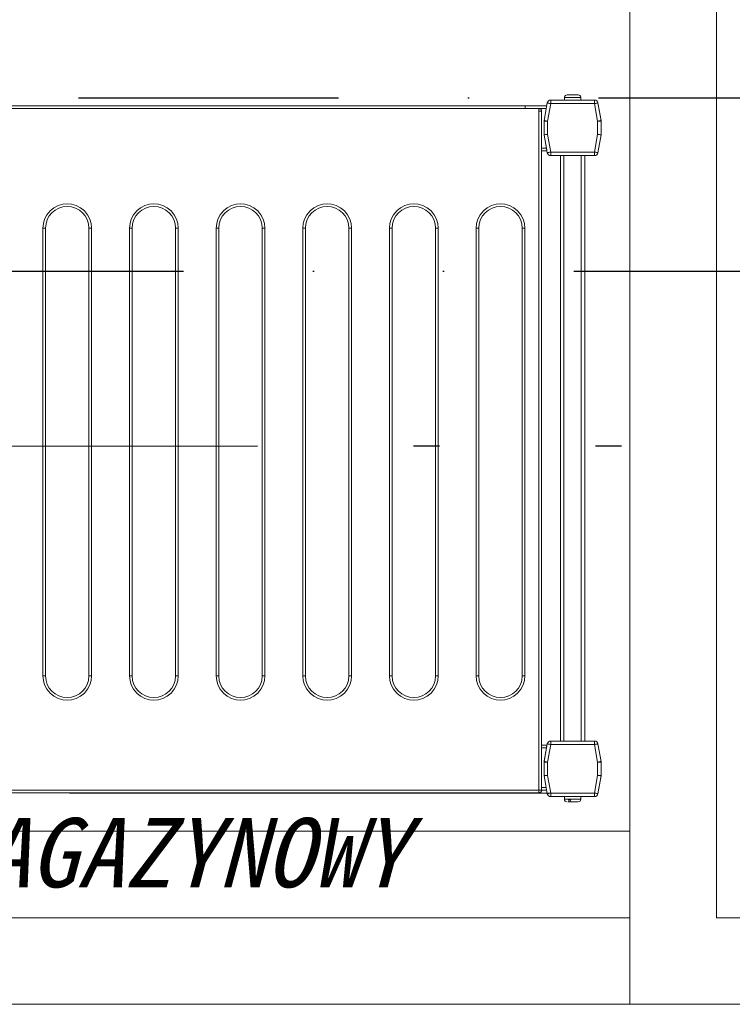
# Model space of a CAD drawing. Header units: centimetres. Extents: x -9388 to 91680, y -1419244 to 50347.
# Tile 98 of 183: x 44457 to 44868, y -710384 to -709816. Entities that reach past the tile are written whole.
import ezdxf

# ---------------------------------------------------------------- set-up
doc = ezdxf.new("R2010")
doc.units = ezdxf.units.CM
for name, pattern in [('ISO14W100', [25.5, 12, -3, 0.5, -3, 0.5, -3, 0.5, -3]), ('KOPISTO BUDYNEK C 09.10.12-PW_WODA$0$DASHDOT', [1, 0.5, -0.25, 0, -0.25]), ('KOPISTO BUDYNEK C 09.10.12-PW_WODA$0$DIVIDE', [1.25, 0.5, -0.25, 0, -0.25, 0, -0.25])]:
    doc.linetypes.add(name, pattern=pattern)
doc.layers.add('! Strefy Powierzchnie', color=7, linetype='Continuous')
for name, color, linetype, lineweight, true_color in [('Q_Działka cyrkulacyjna', 7, 'ISO14W100', 30, 0xffc000), ('Q_Działka wody ciepłej', 6, 'KOPISTO BUDYNEK C 09.10.12-PW_WODA$0$DIVIDE', 30, 0xff00ff), ('Q_Działka wody zimnej', 4, 'KOPISTO BUDYNEK C 09.10.12-PW_WODA$0$DASHDOT', 30, 0x00ffff), ('Wnętrze - umeblowanie_Nr_pióra__201', 7, 'Continuous', 5, 0x595959)]:
    doc.layers.add(name, color=color, linetype=linetype, lineweight=lineweight, true_color=true_color)
for name, color, linetype, lineweight in [('Q_podkład', 8, 'Continuous', 9), ('Wnętrze - umeblowanie_Nr_pióra__1', 7, 'Continuous', 13), ('Ściany wewnętrzne_Nr_pióra__1', 7, 'Continuous', 13)]:
    doc.layers.add(name, color=color, linetype=linetype, lineweight=lineweight)
doc.styles.add('GENERATED_STYLE_5', font='msgothic.ttc')

# ---------------------------------------------------------------- blocks, each defined once
blk = doc.blocks.new('PAB.01_RZUT PRZYZIEMIA')
at = {"layer": '! Strefy Powierzchnie', "color": 8, "linetype": 'Continuous', "lineweight": 0, "flags": 128}
blk.add_lwpolyline([(43709, -710284.28), (44809, -710284.28), (44809, -708884.28), (43709, -708884.28)], close=True, dxfattribs=at)
at = {"layer": 'Wnętrze - umeblowanie_Nr_pióra__201', "color": 8, "linetype": 'Continuous'}
for p, q in [((44761.36, -709864.08), (44759.57, -709874.26)), ((44761.36, -709864.08), (44759.57, -709874.26)), ((44763.33, -709864.43), (44761.54, -709874.6)), ((44763.33, -709864.43), (44761.54, -709874.6)), ((44763.33, -709862.43), (44763.33, -709864.43)), ((44788.57, -709862.43), (44763.33, -709862.43)), ((44763.33, -709862.43), (44763.33, -709864.43)), ((44788.57, -709862.43), (44763.33, -709862.43)), ((44788.57, -709864.43), (44763.33, -709864.43)), ((44788.57, -709864.43), (44763.33, -709864.43)), ((44771.2, -709860.93), (44771.2, -709862.43)), ((44780.7, -709860.93), (44771.2, -709860.93)), ((44771.2, -709860.93), (44771.2, -709862.43)), ((44780.7, -709860.93), (44771.2, -709860.93)), ((44771.27, -709860.63), (44771.23, -709860.63)), ((44771.27, -709860.63), (44771.23, -709860.63)), ((44780.67, -709860.63), (44780.63, -709860.63)), ((44780.67, -709860.63), (44780.63, -709860.63)), ((44780.7, -709862.43), (44780.7, -709860.93)), ((44780.7, -709862.43), (44780.7, -709860.93)), ((44788.57, -709864.43), (44788.57, -709862.43)), ((44788.57, -709864.43), (44788.57, -709862.43)), ((44790.37, -709874.6), (44788.57, -709864.43)), ((44790.37, -709874.6), (44788.57, -709864.43)), ((44792.34, -709874.26), (44790.54, -709864.08)), ((44790.54, -709864.08), (44792.37, -709874.43)), ((44792.34, -709874.26), (44790.54, -709864.08)), ((44790.54, -709864.08), (44792.37, -709874.43)), ((43776.54, -709865.68), (44748.54, -709865.68)), ((43776.54, -709865.68), (44748.54, -709865.68)), ((43776.54, -709867.18), (44748.54, -709867.18)), ((43776.54, -709867.18), (44748.54, -709867.18)), ((44756.54, -709867.28), (44362.54, -709867.28)), ((44756.54, -709867.28), (44362.54, -709867.28)), ((44748.54, -709867.18), (44748.54, -709865.68)), ((44748.54, -709865.68), (44761.08, -709865.68)), ((44748.54, -709867.18), (44748.54, -709865.68)), ((44748.54, -709865.68), (44761.08, -709865.68)), ((44748.54, -709867.28), (44748.54, -709867.18)), ((44748.54, -709867.18), (44760.81, -709867.18)), ((44748.54, -709867.28), (44748.54, -709867.18)), ((44748.54, -709867.18), (44760.81, -709867.18)), ((44756.54, -709867.28), (44756.54, -709867.72)), ((44756.54, -709867.28), (44756.54, -709867.72)), ((44756.54, -709867.72), (44756.54, -709868.78)), ((44756.54, -709867.72), (44756.54, -709868.78)), ((44756.54, -710260.78), (44756.54, -709868.78)), ((44758.04, -709868.78), (44756.54, -709868.78)), ((44756.54, -710260.78), (44756.54, -709868.78)), ((44758.04, -709868.78), (44756.54, -709868.78)), ((44758.04, -710260.78), (44758.04, -709868.78)), ((44758.04, -710260.78), (44758.04, -709868.78)), ((44759.54, -709874.43), (44759.57, -709874.26)), ((44759.54, -709874.43), (44759.57, -709874.26)), ((44759.54, -709874.6), (44759.54, -709874.43)), ((44759.54, -709874.6), (44759.54, -709874.43)), ((44761.54, -709874.6), (44759.54, -709874.6)), ((44759.54, -709874.6), (44759.54, -709882.43)), ((44761.54, -709874.6), (44759.54, -709874.6)), ((44759.54, -709874.6), (44759.54, -709882.43)), ((44761.54, -709874.6), (44761.54, -709882.25)), ((44761.54, -709874.6), (44761.54, -709882.25)), ((44790.37, -709882.25), (44790.37, -709874.6)), ((44792.37, -709874.6), (44790.37, -709874.6)), ((44790.37, -709882.25), (44790.37, -709874.6)), ((44792.37, -709874.6), (44790.37, -709874.6)), ((44792.37, -709874.43), (44792.37, -709882.43)), ((44792.37, -709874.43), (44792.37, -709882.43)), ((44792.37, -709882.43), (44792.37, -709874.6)), ((44792.37, -709882.43), (44792.37, -709874.6)), ((44759.54, -709882.68), (44759.54, -709882.43)), ((44759.54, -709882.43), (44761.36, -709892.78)), ((44759.54, -709882.68), (44759.54, -709882.43)), ((44759.54, -709882.43), (44761.36, -709892.78)), ((44760.86, -709890.18), (44759.54, -709882.68)), ((44760.86, -709890.18), (44759.54, -709882.68)), ((44761.54, -709882.25), (44763.33, -709892.43)), ((44761.54, -709882.25), (44763.33, -709892.43)), ((44788.57, -709892.43), (44790.37, -709882.25)), ((44788.57, -709892.43), (44790.37, -709882.25)), ((44790.54, -709892.78), (44792.37, -709882.43)), ((44792.37, -709882.43), (44790.54, -709892.78)), ((44790.54, -709892.78), (44792.37, -709882.43)), ((44792.37, -709882.43), (44790.54, -709892.78)), ((44758.04, -709890.18), (44760.86, -709890.18)), ((44758.04, -709890.18), (44760.86, -709890.18)), ((44758.04, -709891.68), (44761.12, -709891.68)), ((44758.04, -709891.68), (44761.12, -709891.68)), ((44763.33, -709892.43), (44763.33, -709894.43)), ((44763.33, -709892.43), (44788.57, -709892.43)), ((44763.33, -709892.43), (44763.33, -709894.43)), ((44763.33, -709892.43), (44788.57, -709892.43)), ((44788.57, -709894.43), (44788.57, -709892.43)), ((44788.57, -709894.43), (44788.57, -709892.43)), ((44763.33, -709894.43), (44788.57, -709894.43)), ((44763.33, -709894.43), (44788.57, -709894.43)), ((44768.95, -710232.34), (44768.95, -709894.43)), ((44768.95, -710232.34), (44768.95, -709894.43)), ((44770.95, -710232.34), (44770.95, -709894.43)), ((44770.95, -710232.34), (44770.95, -709894.43)), ((44780.95, -710232.34), (44780.95, -709894.43)), ((44780.95, -710232.34), (44780.95, -709894.43)), ((44782.95, -710232.34), (44782.95, -709894.43)), ((44782.95, -710232.34), (44782.95, -709894.43)), ((44470.34, -710194.78), (44470.34, -709936.28)), ((44470.34, -709936.28), (44471.84, -709936.28)), ((44470.34, -710194.78), (44470.34, -709936.28)), ((44470.34, -709936.28), (44471.84, -709936.28)), ((44471.84, -710194.78), (44471.84, -709936.28)), ((44471.84, -710194.78), (44471.84, -709936.28)), ((44496.84, -709936.28), (44496.84, -710194.78)), ((44498.34, -709936.28), (44496.84, -709936.28)), ((44496.84, -709936.28), (44496.84, -710194.78)), ((44498.34, -709936.28), (44496.84, -709936.28)), ((44498.34, -709936.28), (44498.34, -710194.78)), ((44498.34, -709936.28), (44498.34, -710194.78)), ((44520.34, -710194.78), (44520.34, -709936.28)), ((44520.34, -709936.28), (44521.84, -709936.28)), ((44520.34, -710194.78), (44520.34, -709936.28)), ((44520.34, -709936.28), (44521.84, -709936.28)), ((44521.84, -710194.78), (44521.84, -709936.28)), ((44521.84, -710194.78), (44521.84, -709936.28)), ((44546.84, -709936.28), (44546.84, -710194.78)), ((44548.34, -709936.28), (44546.84, -709936.28)), ((44546.84, -709936.28), (44546.84, -710194.78)), ((44548.34, -709936.28), (44546.84, -709936.28)), ((44548.34, -709936.28), (44548.34, -710194.78)), ((44548.34, -709936.28), (44548.34, -710194.78)), ((44570.34, -710194.78), (44570.34, -709936.28)), ((44570.34, -709936.28), (44571.84, -709936.28)), ((44570.34, -710194.78), (44570.34, -709936.28)), ((44570.34, -709936.28), (44571.84, -709936.28)), ((44571.84, -710194.78), (44571.84, -709936.28)), ((44571.84, -710194.78), (44571.84, -709936.28)), ((44596.84, -709936.28), (44596.84, -710194.78)), ((44598.34, -709936.28), (44596.84, -709936.28)), ((44596.84, -709936.28), (44596.84, -710194.78)), ((44598.34, -709936.28), (44596.84, -709936.28)), ((44598.34, -709936.28), (44598.34, -710194.78)), ((44598.34, -709936.28), (44598.34, -710194.78)), ((44620.34, -710194.78), (44620.34, -709936.28)), ((44620.34, -709936.28), (44621.84, -709936.28)), ((44620.34, -710194.78), (44620.34, -709936.28)), ((44620.34, -709936.28), (44621.84, -709936.28)), ((44621.84, -710194.78), (44621.84, -709936.28)), ((44621.84, -710194.78), (44621.84, -709936.28)), ((44646.84, -709936.28), (44646.84, -710194.78)), ((44648.34, -709936.28), (44646.84, -709936.28)), ((44646.84, -709936.28), (44646.84, -710194.78)), ((44648.34, -709936.28), (44646.84, -709936.28)), ((44648.34, -709936.28), (44648.34, -710194.78)), ((44648.34, -709936.28), (44648.34, -710194.78)), ((44670.34, -710194.78), (44670.34, -709936.28)), ((44670.34, -709936.28), (44671.84, -709936.28)), ((44670.34, -710194.78), (44670.34, -709936.28)), ((44670.34, -709936.28), (44671.84, -709936.28)), ((44671.84, -710194.78), (44671.84, -709936.28)), ((44671.84, -710194.78), (44671.84, -709936.28)), ((44696.84, -709936.28), (44696.84, -710194.78)), ((44698.34, -709936.28), (44696.84, -709936.28)), ((44696.84, -709936.28), (44696.84, -710194.78)), ((44698.34, -709936.28), (44696.84, -709936.28)), ((44698.34, -709936.28), (44698.34, -710194.78)), ((44698.34, -709936.28), (44698.34, -710194.78)), ((44720.34, -710194.78), (44720.34, -709936.28)), ((44720.34, -709936.28), (44721.84, -709936.28)), ((44720.34, -710194.78), (44720.34, -709936.28)), ((44720.34, -709936.28), (44721.84, -709936.28)), ((44721.84, -710194.78), (44721.84, -709936.28)), ((44721.84, -710194.78), (44721.84, -709936.28)), ((44746.84, -709936.28), (44746.84, -710194.78)), ((44748.34, -709936.28), (44746.84, -709936.28)), ((44746.84, -709936.28), (44746.84, -710194.78)), ((44748.34, -709936.28), (44746.84, -709936.28)), ((44748.34, -709936.28), (44748.34, -710194.78)), ((44748.34, -709936.28), (44748.34, -710194.78)), ((44471.84, -710194.78), (44470.34, -710194.78)), ((44471.84, -710194.78), (44470.34, -710194.78)), ((44498.34, -710194.78), (44496.84, -710194.78)), ((44498.34, -710194.78), (44496.84, -710194.78)), ((44521.84, -710194.78), (44520.34, -710194.78)), ((44521.84, -710194.78), (44520.34, -710194.78)), ((44548.34, -710194.78), (44546.84, -710194.78)), ((44548.34, -710194.78), (44546.84, -710194.78)), ((44571.84, -710194.78), (44570.34, -710194.78)), ((44571.84, -710194.78), (44570.34, -710194.78)), ((44598.34, -710194.78), (44596.84, -710194.78)), ((44598.34, -710194.78), (44596.84, -710194.78)), ((44621.84, -710194.78), (44620.34, -710194.78)), ((44621.84, -710194.78), (44620.34, -710194.78)), ((44648.34, -710194.78), (44646.84, -710194.78)), ((44648.34, -710194.78), (44646.84, -710194.78)), ((44671.84, -710194.78), (44670.34, -710194.78)), ((44671.84, -710194.78), (44670.34, -710194.78)), ((44698.34, -710194.78), (44696.84, -710194.78)), ((44698.34, -710194.78), (44696.84, -710194.78)), ((44721.84, -710194.78), (44720.34, -710194.78)), ((44721.84, -710194.78), (44720.34, -710194.78)), ((44748.34, -710194.78), (44746.84, -710194.78)), ((44748.34, -710194.78), (44746.84, -710194.78)), ((44761.36, -710234), (44759.57, -710244.17)), ((44761.36, -710234), (44759.57, -710244.17)), ((44763.33, -710234.34), (44761.54, -710244.52)), ((44763.33, -710234.34), (44761.54, -710244.52)), ((44763.33, -710232.34), (44763.33, -710234.34)), ((44788.57, -710232.34), (44763.33, -710232.34)), ((44763.33, -710232.34), (44763.33, -710234.34)), ((44788.57, -710232.34), (44763.33, -710232.34)), ((44788.57, -710234.34), (44763.33, -710234.34)), ((44788.57, -710234.34), (44763.33, -710234.34)), ((44788.57, -710234.34), (44788.57, -710232.34)), ((44788.57, -710234.34), (44788.57, -710232.34)), ((44790.37, -710244.52), (44788.57, -710234.34)), ((44790.37, -710244.52), (44788.57, -710234.34)), ((44792.34, -710244.17), (44790.54, -710234)), ((44792.34, -710244.17), (44790.54, -710234)), ((44758.04, -710234.68), (44761.12, -710234.68)), ((44758.04, -710234.68), (44761.12, -710234.68)), ((44758.04, -710236.18), (44760.86, -710236.18)), ((44758.04, -710236.18), (44760.86, -710236.18)), ((44759.54, -710243.68), (44760.86, -710236.18)), ((44759.54, -710243.68), (44760.86, -710236.18)), ((44759.54, -710244.43), (44759.54, -710243.68)), ((44759.54, -710244.43), (44759.54, -710243.68)), ((44759.54, -710244.42), (44759.54, -710244.43)), ((44759.54, -710244.42), (44759.54, -710244.43)), ((44759.54, -710244.43), (44759.54, -710244.52)), ((44759.54, -710244.43), (44759.54, -710244.52)), ((44759.54, -710244.52), (44759.54, -710252.34)), ((44761.54, -710244.52), (44759.54, -710244.52)), ((44759.54, -710244.52), (44759.54, -710252.34)), ((44761.54, -710244.52), (44759.54, -710244.52)), ((44761.54, -710244.52), (44761.54, -710252.17)), ((44761.54, -710244.52), (44761.54, -710252.17)), ((44790.37, -710252.17), (44790.37, -710244.52)), ((44792.37, -710244.52), (44790.37, -710244.52)), ((44790.37, -710252.17), (44790.37, -710244.52)), ((44792.37, -710244.52), (44790.37, -710244.52)), ((44792.37, -710244.43), (44792.37, -710244.41)), ((44792.37, -710244.43), (44792.37, -710244.41)), ((44792.37, -710252.43), (44792.37, -710244.43)), ((44792.37, -710252.43), (44792.37, -710244.43)), ((44792.37, -710252.34), (44792.37, -710244.52)), ((44792.37, -710252.34), (44792.37, -710244.52)), ((44759.54, -710252.34), (44761.36, -710262.69)), ((44759.54, -710252.34), (44759.54, -710252.43)), ((44759.54, -710252.34), (44761.36, -710262.69)), ((44759.54, -710252.34), (44759.54, -710252.43)), ((44759.54, -710252.43), (44761.36, -710262.78)), ((44759.54, -710252.43), (44761.36, -710262.78)), ((44761.54, -710252.17), (44763.33, -710262.34)), ((44761.54, -710252.17), (44763.33, -710262.34)), ((44788.57, -710262.34), (44790.37, -710252.17)), ((44788.57, -710262.34), (44790.37, -710252.17)), ((44790.54, -710262.69), (44792.37, -710252.34)), ((44790.54, -710262.69), (44792.37, -710252.34)), ((44790.54, -710262.78), (44792.37, -710252.43)), ((44790.54, -710262.78), (44792.37, -710252.43)), ((44362.54, -710260.78), (44756.54, -710260.78)), ((44362.54, -710260.78), (44756.54, -710260.78)), ((44362.54, -710262.28), (44756.54, -710262.28)), ((44362.54, -710262.28), (44756.54, -710262.28)), ((44788.57, -710262.34), (44485.71, -710262.34)), ((44788.57, -710262.34), (44485.71, -710262.34)), ((44756.54, -710260.78), (44758.04, -710260.78)), ((44756.54, -710262.25), (44756.54, -710260.78)), ((44756.54, -710260.78), (44758.04, -710260.78)), ((44756.54, -710262.25), (44756.54, -710260.78)), ((44756.54, -710262.28), (44756.54, -710262.25)), ((44756.54, -710262.28), (44756.54, -710262.25)), ((44758.04, -710259.18), (44760.73, -710259.18)), ((44758.04, -710259.18), (44760.73, -710259.18)), ((44758.04, -710260.68), (44760.99, -710260.68)), ((44758.04, -710260.68), (44760.99, -710260.68)), ((44763.33, -710262.34), (44788.57, -710262.34)), ((44763.33, -710262.34), (44763.33, -710264.34)), ((44763.33, -710262.34), (44788.57, -710262.34)), ((44763.33, -710262.34), (44763.33, -710264.34)), ((44788.57, -710264.34), (44788.57, -710262.34)), ((44788.57, -710264.34), (44788.57, -710262.34)), ((44763.33, -710264.34), (44788.57, -710264.34)), ((44763.33, -710264.34), (44788.57, -710264.34)), ((44763.33, -710264.43), (44788.57, -710264.43)), ((44763.33, -710264.43), (44788.57, -710264.43)), ((44771.2, -710264.43), (44771.2, -710265.93)), ((44771.2, -710264.43), (44771.2, -710265.93)), ((44771.2, -710265.93), (44780.7, -710265.93)), ((44771.2, -710265.93), (44780.7, -710265.93)), ((44773.61, -710266.23), (44774.72, -710266.23)), ((44773.61, -710266.23), (44774.72, -710266.23)), ((44775.11, -710267.43), (44774.18, -710267.43)), ((44775.11, -710267.43), (44774.18, -710267.43)), ((44780.7, -710265.93), (44780.7, -710264.43)), ((44780.7, -710265.93), (44780.7, -710264.43))]:
    blk.add_line(p, q, dxfattribs=at)
at = {"layer": 'Wnętrze - umeblowanie_Nr_pióra__201', "color": 8, "linetype": 'Continuous', "flags": 128}
for points in [[(44772.76, -709859.43), (44772.25, -709859.52), (44771.8, -709859.77), (44771.46, -709860.15), (44771.27, -709860.63)], [(44772.76, -709859.43), (44772.25, -709859.52), (44771.8, -709859.77), (44771.46, -709860.15), (44771.27, -709860.63)], [(44779.15, -709859.43), (44778.77, -709859.43), (44778.03, -709859.43), (44777.02, -709859.43), (44775.95, -709859.43), (44774.88, -709859.43), (44773.88, -709859.43), (44773.13, -709859.43), (44772.76, -709859.43)], [(44779.15, -709859.43), (44778.77, -709859.43), (44778.03, -709859.43), (44777.02, -709859.43), (44775.95, -709859.43), (44774.88, -709859.43), (44773.88, -709859.43), (44773.13, -709859.43), (44772.76, -709859.43)], [(44780.63, -709860.63), (44780.45, -709860.16), (44780.12, -709859.78), (44779.69, -709859.53), (44779.15, -709859.43)], [(44780.63, -709860.63), (44780.45, -709860.16), (44780.12, -709859.78), (44779.69, -709859.53), (44779.15, -709859.43)], [(44763.33, -709864.43), (44762.95, -709864.36), (44762.58, -709864.3), (44762.24, -709864.24), (44761.94, -709864.18), (44761.69, -709864.14), (44761.51, -709864.11), (44761.36, -709864.08)], [(44763.33, -709864.43), (44762.95, -709864.36), (44762.58, -709864.3), (44762.24, -709864.24), (44761.94, -709864.18), (44761.69, -709864.14), (44761.51, -709864.11), (44761.36, -709864.08)], [(44790.51, -709864.09), (44790.39, -709864.11), (44790.21, -709864.14), (44789.97, -709864.18), (44789.67, -709864.24), (44789.33, -709864.3), (44788.96, -709864.36), (44788.57, -709864.43)], [(44790.51, -709864.09), (44790.39, -709864.11), (44790.21, -709864.14), (44789.97, -709864.18), (44789.67, -709864.24), (44789.33, -709864.3), (44788.96, -709864.36), (44788.57, -709864.43)], [(44759.6, -709874.26), (44759.72, -709874.28), (44759.9, -709874.32), (44760.14, -709874.36), (44760.44, -709874.41), (44760.78, -709874.47), (44761.15, -709874.54), (44761.54, -709874.6)], [(44759.6, -709874.26), (44759.72, -709874.28), (44759.9, -709874.32), (44760.14, -709874.36), (44760.44, -709874.41), (44760.78, -709874.47), (44761.15, -709874.54), (44761.54, -709874.6)], [(44790.37, -709874.6), (44790.75, -709874.54), (44791.12, -709874.47), (44791.46, -709874.41), (44791.76, -709874.36), (44792.01, -709874.32), (44792.19, -709874.28), (44792.34, -709874.26)], [(44790.37, -709874.6), (44790.75, -709874.54), (44791.12, -709874.47), (44791.46, -709874.41), (44791.76, -709874.36), (44792.01, -709874.32), (44792.19, -709874.28), (44792.34, -709874.26)], [(44761.54, -709882.25), (44761.19, -709882.29), (44760.85, -709882.31), (44760.54, -709882.34), (44760.25, -709882.37), (44760, -709882.39), (44759.8, -709882.41), (44759.66, -709882.42), (44759.54, -709882.43)], [(44761.54, -709882.25), (44761.19, -709882.29), (44760.85, -709882.31), (44760.54, -709882.34), (44760.25, -709882.37), (44760, -709882.39), (44759.8, -709882.41), (44759.66, -709882.42), (44759.54, -709882.43)], [(44792.33, -709882.43), (44792.22, -709882.42), (44792.03, -709882.4), (44791.78, -709882.38), (44791.48, -709882.35), (44791.13, -709882.32), (44790.76, -709882.29), (44790.37, -709882.25)], [(44792.33, -709882.43), (44792.22, -709882.42), (44792.03, -709882.4), (44791.78, -709882.38), (44791.48, -709882.35), (44791.13, -709882.32), (44790.76, -709882.29), (44790.37, -709882.25)], [(44761.12, -709891.68), (44761.1, -709891.57), (44761.08, -709891.43), (44761.05, -709891.24), (44761.01, -709891.01), (44760.96, -709890.75), (44760.91, -709890.47), (44760.86, -709890.18)], [(44761.12, -709891.68), (44761.1, -709891.57), (44761.08, -709891.43), (44761.05, -709891.24), (44761.01, -709891.01), (44760.96, -709890.75), (44760.91, -709890.47), (44760.86, -709890.18)], [(44761.4, -709892.77), (44761.51, -709892.75), (44761.69, -709892.72), (44761.94, -709892.68), (44762.24, -709892.62), (44762.58, -709892.56), (44762.95, -709892.5), (44763.33, -709892.43)], [(44761.4, -709892.77), (44761.51, -709892.75), (44761.69, -709892.72), (44761.94, -709892.68), (44762.24, -709892.62), (44762.58, -709892.56), (44762.95, -709892.5), (44763.33, -709892.43)], [(44788.57, -709892.43), (44788.96, -709892.5), (44789.33, -709892.56), (44789.67, -709892.62), (44789.97, -709892.68), (44790.21, -709892.72), (44790.39, -709892.75), (44790.54, -709892.78)], [(44788.57, -709892.43), (44788.96, -709892.5), (44789.33, -709892.56), (44789.67, -709892.62), (44789.97, -709892.68), (44790.21, -709892.72), (44790.39, -709892.75), (44790.54, -709892.78)], [(44470.34, -709936.28), (44470.57, -709933.73), (44471.32, -709931.13), (44472.62, -709928.62), (44474.44, -709926.38), (44476.68, -709924.56), (44479.18, -709923.26), (44481.79, -709922.51), (44484.34, -709922.28), (44486.88, -709922.51), (44489.49, -709923.26), (44492, -709924.56), (44494.24, -709926.38), (44496.05, -709928.62), (44497.35, -709931.13), (44498.1, -709933.73), (44498.34, -709936.28)], [(44470.34, -709936.28), (44470.57, -709933.73), (44471.32, -709931.13), (44472.62, -709928.62), (44474.44, -709926.38), (44476.68, -709924.56), (44479.18, -709923.26), (44481.79, -709922.51), (44484.34, -709922.28), (44486.88, -709922.51), (44489.49, -709923.26), (44492, -709924.56), (44494.24, -709926.38), (44496.05, -709928.62), (44497.35, -709931.13), (44498.1, -709933.73), (44498.34, -709936.28)], [(44520.34, -709936.28), (44520.57, -709933.73), (44521.32, -709931.13), (44522.62, -709928.62), (44524.44, -709926.38), (44526.68, -709924.56), (44529.18, -709923.26), (44531.79, -709922.51), (44534.34, -709922.28), (44536.88, -709922.51), (44539.49, -709923.26), (44542, -709924.56), (44544.24, -709926.38), (44546.05, -709928.62), (44547.35, -709931.13), (44548.1, -709933.73), (44548.34, -709936.28)], [(44520.34, -709936.28), (44520.57, -709933.73), (44521.32, -709931.13), (44522.62, -709928.62), (44524.44, -709926.38), (44526.68, -709924.56), (44529.18, -709923.26), (44531.79, -709922.51), (44534.34, -709922.28), (44536.88, -709922.51), (44539.49, -709923.26), (44542, -709924.56), (44544.24, -709926.38), (44546.05, -709928.62), (44547.35, -709931.13), (44548.1, -709933.73), (44548.34, -709936.28)], [(44570.34, -709936.28), (44570.57, -709933.73), (44571.32, -709931.13), (44572.62, -709928.62), (44574.44, -709926.38), (44576.68, -709924.56), (44579.18, -709923.26), (44581.79, -709922.51), (44584.34, -709922.28), (44586.88, -709922.51), (44589.49, -709923.26), (44592, -709924.56), (44594.24, -709926.38), (44596.05, -709928.62), (44597.35, -709931.13), (44598.1, -709933.73), (44598.34, -709936.28)], [(44570.34, -709936.28), (44570.57, -709933.73), (44571.32, -709931.13), (44572.62, -709928.62), (44574.44, -709926.38), (44576.68, -709924.56), (44579.18, -709923.26), (44581.79, -709922.51), (44584.34, -709922.28), (44586.88, -709922.51), (44589.49, -709923.26), (44592, -709924.56), (44594.24, -709926.38), (44596.05, -709928.62), (44597.35, -709931.13), (44598.1, -709933.73), (44598.34, -709936.28)], [(44620.34, -709936.28), (44620.57, -709933.73), (44621.32, -709931.13), (44622.62, -709928.62), (44624.44, -709926.38), (44626.68, -709924.56), (44629.18, -709923.26), (44631.79, -709922.51), (44634.34, -709922.28), (44636.88, -709922.51), (44639.49, -709923.26), (44642, -709924.56), (44644.24, -709926.38), (44646.05, -709928.62), (44647.35, -709931.13), (44648.1, -709933.73), (44648.34, -709936.28)], [(44620.34, -709936.28), (44620.57, -709933.73), (44621.32, -709931.13), (44622.62, -709928.62), (44624.44, -709926.38), (44626.68, -709924.56), (44629.18, -709923.26), (44631.79, -709922.51), (44634.34, -709922.28), (44636.88, -709922.51), (44639.49, -709923.26), (44642, -709924.56), (44644.24, -709926.38), (44646.05, -709928.62), (44647.35, -709931.13), (44648.1, -709933.73), (44648.34, -709936.28)], [(44670.34, -709936.28), (44670.57, -709933.73), (44671.32, -709931.13), (44672.62, -709928.62), (44674.44, -709926.38), (44676.68, -709924.56), (44679.18, -709923.26), (44681.79, -709922.51), (44684.34, -709922.28), (44686.88, -709922.51), (44689.49, -709923.26), (44692, -709924.56), (44694.24, -709926.38), (44696.05, -709928.62), (44697.35, -709931.13), (44698.1, -709933.73), (44698.34, -709936.28)], [(44670.34, -709936.28), (44670.57, -709933.73), (44671.32, -709931.13), (44672.62, -709928.62), (44674.44, -709926.38), (44676.68, -709924.56), (44679.18, -709923.26), (44681.79, -709922.51), (44684.34, -709922.28), (44686.88, -709922.51), (44689.49, -709923.26), (44692, -709924.56), (44694.24, -709926.38), (44696.05, -709928.62), (44697.35, -709931.13), (44698.1, -709933.73), (44698.34, -709936.28)], [(44720.34, -709936.28), (44720.57, -709933.73), (44721.32, -709931.13), (44722.62, -709928.62), (44724.44, -709926.38), (44726.68, -709924.56), (44729.18, -709923.26), (44731.79, -709922.51), (44734.34, -709922.28), (44736.88, -709922.51), (44739.49, -709923.26), (44742, -709924.56), (44744.24, -709926.38), (44746.05, -709928.62), (44747.35, -709931.13), (44748.1, -709933.73), (44748.34, -709936.28)], [(44720.34, -709936.28), (44720.57, -709933.73), (44721.32, -709931.13), (44722.62, -709928.62), (44724.44, -709926.38), (44726.68, -709924.56), (44729.18, -709923.26), (44731.79, -709922.51), (44734.34, -709922.28), (44736.88, -709922.51), (44739.49, -709923.26), (44742, -709924.56), (44744.24, -709926.38), (44746.05, -709928.62), (44747.35, -709931.13), (44748.1, -709933.73), (44748.34, -709936.28)], [(44498.34, -710194.78), (44498.1, -710197.33), (44497.35, -710199.93), (44496.05, -710202.44), (44494.24, -710204.68), (44492, -710206.5), (44489.49, -710207.8), (44486.88, -710208.55), (44484.34, -710208.78), (44481.79, -710208.55), (44479.18, -710207.8), (44476.68, -710206.5), (44474.44, -710204.68), (44472.62, -710202.44), (44471.32, -710199.93), (44470.57, -710197.33), (44470.34, -710194.78)], [(44498.34, -710194.78), (44498.1, -710197.33), (44497.35, -710199.93), (44496.05, -710202.44), (44494.24, -710204.68), (44492, -710206.5), (44489.49, -710207.8), (44486.88, -710208.55), (44484.34, -710208.78), (44481.79, -710208.55), (44479.18, -710207.8), (44476.68, -710206.5), (44474.44, -710204.68), (44472.62, -710202.44), (44471.32, -710199.93), (44470.57, -710197.33), (44470.34, -710194.78)], [(44548.34, -710194.78), (44548.1, -710197.33), (44547.35, -710199.93), (44546.05, -710202.44), (44544.24, -710204.68), (44542, -710206.5), (44539.49, -710207.8), (44536.88, -710208.55), (44534.34, -710208.78), (44531.79, -710208.55), (44529.18, -710207.8), (44526.68, -710206.5), (44524.44, -710204.68), (44522.62, -710202.44), (44521.32, -710199.93), (44520.57, -710197.33), (44520.34, -710194.78)], [(44548.34, -710194.78), (44548.1, -710197.33), (44547.35, -710199.93), (44546.05, -710202.44), (44544.24, -710204.68), (44542, -710206.5), (44539.49, -710207.8), (44536.88, -710208.55), (44534.34, -710208.78), (44531.79, -710208.55), (44529.18, -710207.8), (44526.68, -710206.5), (44524.44, -710204.68), (44522.62, -710202.44), (44521.32, -710199.93), (44520.57, -710197.33), (44520.34, -710194.78)], [(44598.34, -710194.78), (44598.1, -710197.33), (44597.35, -710199.93), (44596.05, -710202.44), (44594.24, -710204.68), (44592, -710206.5), (44589.49, -710207.8), (44586.88, -710208.55), (44584.34, -710208.78), (44581.79, -710208.55), (44579.18, -710207.8), (44576.68, -710206.5), (44574.44, -710204.68), (44572.62, -710202.44), (44571.32, -710199.93), (44570.57, -710197.33), (44570.34, -710194.78)], [(44598.34, -710194.78), (44598.1, -710197.33), (44597.35, -710199.93), (44596.05, -710202.44), (44594.24, -710204.68), (44592, -710206.5), (44589.49, -710207.8), (44586.88, -710208.55), (44584.34, -710208.78), (44581.79, -710208.55), (44579.18, -710207.8), (44576.68, -710206.5), (44574.44, -710204.68), (44572.62, -710202.44), (44571.32, -710199.93), (44570.57, -710197.33), (44570.34, -710194.78)], [(44648.34, -710194.78), (44648.1, -710197.33), (44647.35, -710199.93), (44646.05, -710202.44), (44644.24, -710204.68), (44642, -710206.5), (44639.49, -710207.8), (44636.88, -710208.55), (44634.34, -710208.78), (44631.79, -710208.55), (44629.18, -710207.8), (44626.68, -710206.5), (44624.44, -710204.68), (44622.62, -710202.44), (44621.32, -710199.93), (44620.57, -710197.33), (44620.34, -710194.78)], [(44648.34, -710194.78), (44648.1, -710197.33), (44647.35, -710199.93), (44646.05, -710202.44), (44644.24, -710204.68), (44642, -710206.5), (44639.49, -710207.8), (44636.88, -710208.55), (44634.34, -710208.78), (44631.79, -710208.55), (44629.18, -710207.8), (44626.68, -710206.5), (44624.44, -710204.68), (44622.62, -710202.44), (44621.32, -710199.93), (44620.57, -710197.33), (44620.34, -710194.78)], [(44698.34, -710194.78), (44698.1, -710197.33), (44697.35, -710199.93), (44696.05, -710202.44), (44694.24, -710204.68), (44692, -710206.5), (44689.49, -710207.8), (44686.88, -710208.55), (44684.34, -710208.78), (44681.79, -710208.55), (44679.18, -710207.8), (44676.68, -710206.5), (44674.44, -710204.68), (44672.62, -710202.44), (44671.32, -710199.93), (44670.57, -710197.33), (44670.34, -710194.78)], [(44698.34, -710194.78), (44698.1, -710197.33), (44697.35, -710199.93), (44696.05, -710202.44), (44694.24, -710204.68), (44692, -710206.5), (44689.49, -710207.8), (44686.88, -710208.55), (44684.34, -710208.78), (44681.79, -710208.55), (44679.18, -710207.8), (44676.68, -710206.5), (44674.44, -710204.68), (44672.62, -710202.44), (44671.32, -710199.93), (44670.57, -710197.33), (44670.34, -710194.78)], [(44748.34, -710194.78), (44748.1, -710197.33), (44747.35, -710199.93), (44746.05, -710202.44), (44744.24, -710204.68), (44742, -710206.5), (44739.49, -710207.8), (44736.88, -710208.55), (44734.34, -710208.78), (44731.79, -710208.55), (44729.18, -710207.8), (44726.68, -710206.5), (44724.44, -710204.68), (44722.62, -710202.44), (44721.32, -710199.93), (44720.57, -710197.33), (44720.34, -710194.78)], [(44748.34, -710194.78), (44748.1, -710197.33), (44747.35, -710199.93), (44746.05, -710202.44), (44744.24, -710204.68), (44742, -710206.5), (44739.49, -710207.8), (44736.88, -710208.55), (44734.34, -710208.78), (44731.79, -710208.55), (44729.18, -710207.8), (44726.68, -710206.5), (44724.44, -710204.68), (44722.62, -710202.44), (44721.32, -710199.93), (44720.57, -710197.33), (44720.34, -710194.78)], [(44763.33, -710234.34), (44762.95, -710234.27), (44762.58, -710234.21), (44762.24, -710234.15), (44761.94, -710234.1), (44761.69, -710234.05), (44761.51, -710234.02), (44761.36, -710234)], [(44763.33, -710234.34), (44762.95, -710234.27), (44762.58, -710234.21), (44762.24, -710234.15), (44761.94, -710234.1), (44761.69, -710234.05), (44761.51, -710234.02), (44761.36, -710234)], [(44790.51, -710234), (44790.39, -710234.02), (44790.21, -710234.05), (44789.97, -710234.1), (44789.67, -710234.15), (44789.33, -710234.21), (44788.96, -710234.27), (44788.57, -710234.34)], [(44790.51, -710234), (44790.39, -710234.02), (44790.21, -710234.05), (44789.97, -710234.1), (44789.67, -710234.15), (44789.33, -710234.21), (44788.96, -710234.27), (44788.57, -710234.34)], [(44760.86, -710236.18), (44760.9, -710235.92), (44760.95, -710235.67), (44760.99, -710235.43), (44761.03, -710235.22), (44761.06, -710235.03), (44761.09, -710234.88), (44761.12, -710234.68)], [(44760.86, -710236.18), (44760.9, -710235.92), (44760.95, -710235.67), (44760.99, -710235.43), (44761.03, -710235.22), (44761.06, -710235.03), (44761.09, -710234.88), (44761.12, -710234.68)], [(44759.6, -710244.18), (44759.72, -710244.2), (44759.9, -710244.23), (44760.14, -710244.27), (44760.44, -710244.32), (44760.78, -710244.38), (44761.15, -710244.45), (44761.54, -710244.52)], [(44759.6, -710244.18), (44759.72, -710244.2), (44759.9, -710244.23), (44760.14, -710244.27), (44760.44, -710244.32), (44760.78, -710244.38), (44761.15, -710244.45), (44761.54, -710244.52)], [(44790.37, -710244.52), (44790.75, -710244.45), (44791.12, -710244.38), (44791.46, -710244.32), (44791.76, -710244.27), (44792.01, -710244.23), (44792.19, -710244.2), (44792.34, -710244.17)], [(44790.37, -710244.52), (44790.75, -710244.45), (44791.12, -710244.38), (44791.46, -710244.32), (44791.76, -710244.27), (44792.01, -710244.23), (44792.19, -710244.2), (44792.34, -710244.17)], [(44761.54, -710252.17), (44761.15, -710252.2), (44760.77, -710252.23), (44760.42, -710252.26), (44760.12, -710252.29), (44759.87, -710252.31), (44759.69, -710252.33), (44759.54, -710252.34)], [(44761.54, -710252.17), (44761.15, -710252.2), (44760.77, -710252.23), (44760.42, -710252.26), (44760.12, -710252.29), (44759.87, -710252.31), (44759.69, -710252.33), (44759.54, -710252.34)], [(44792.37, -710252.34), (44792.25, -710252.33), (44792.1, -710252.32), (44791.9, -710252.3), (44791.65, -710252.28), (44791.37, -710252.25), (44791.05, -710252.23), (44790.72, -710252.2), (44790.37, -710252.17)], [(44792.37, -710252.34), (44792.25, -710252.33), (44792.1, -710252.32), (44791.9, -710252.3), (44791.65, -710252.28), (44791.37, -710252.25), (44791.05, -710252.23), (44790.72, -710252.2), (44790.37, -710252.17)], [(44756.54, -710262.25), (44756.84, -710262.21)], [(44756.54, -710262.25), (44756.84, -710262.21)], [(44756.84, -710262.21), (44757.13, -710262.12), (44757.4, -710261.97), (44757.62, -710261.78), (44757.94, -710261.3), (44758.04, -710260.76)], [(44756.84, -710262.21), (44757.13, -710262.12), (44757.4, -710261.97), (44757.62, -710261.78), (44757.94, -710261.3), (44758.04, -710260.76)], [(44761.4, -710262.68), (44761.51, -710262.66), (44761.69, -710262.63), (44761.94, -710262.59), (44762.24, -710262.54), (44762.58, -710262.48), (44762.95, -710262.41), (44763.33, -710262.34)], [(44761.4, -710262.68), (44761.51, -710262.66), (44761.69, -710262.63), (44761.94, -710262.59), (44762.24, -710262.54), (44762.58, -710262.48), (44762.95, -710262.41), (44763.33, -710262.34)], [(44788.57, -710262.34), (44788.96, -710262.41), (44789.33, -710262.48), (44789.67, -710262.54), (44789.97, -710262.59), (44790.21, -710262.63), (44790.39, -710262.66), (44790.54, -710262.69)], [(44788.57, -710262.34), (44788.96, -710262.41), (44789.33, -710262.48), (44789.67, -710262.54), (44789.97, -710262.59), (44790.21, -710262.63), (44790.39, -710262.66), (44790.54, -710262.69)], [(44773.15, -710267.43), (44773.38, -710267.43), (44774.18, -710267.43)], [(44773.15, -710267.43), (44773.38, -710267.43), (44774.18, -710267.43)], [(44774.18, -710267.43), (44773.98, -710267.34), (44773.81, -710267.09), (44773.68, -710266.71), (44773.61, -710266.23)], [(44774.18, -710267.43), (44773.98, -710267.34), (44773.81, -710267.09), (44773.68, -710266.71), (44773.61, -710266.23)], [(44774.72, -710266.23), (44774.79, -710266.7), (44774.91, -710267.08), (44775.08, -710267.33), (44775.29, -710267.43)], [(44774.72, -710266.23), (44774.79, -710266.7), (44774.91, -710267.08), (44775.08, -710267.33), (44775.29, -710267.43)], [(44775.29, -710267.43), (44776.37, -710267.43), (44777.47, -710267.43), (44778.38, -710267.43), (44778.96, -710267.43), (44779.2, -710267.43), (44779.17, -710267.43)], [(44775.29, -710267.43), (44776.37, -710267.43), (44777.47, -710267.43), (44778.38, -710267.43), (44778.96, -710267.43), (44779.2, -710267.43), (44779.17, -710267.43)]]:
    blk.add_lwpolyline(points, dxfattribs=at)
at = {"layer": 'Wnętrze - umeblowanie_Nr_pióra__201', "color": 8, "linetype": 'Continuous'}
for centre, radius, start, end in [((44763.33, -709864.43), 2, 90, 170), ((44763.33, -709864.43), 2, 90, 170), ((44772.7, -709860.93), 1.5, 168.463, 180), ((44772.7, -709860.93), 1.5, 168.463, 180), ((44779.2, -709860.93), 1.5, 360, 11.537), ((44779.2, -709860.93), 1.5, 360, 11.537), ((44788.57, -709864.43), 2, 10, 90), ((44788.57, -709864.43), 2, 10, 90), ((44788.57, -709864.43), 2, 10, 90), ((44788.57, -709864.43), 2, 10, 90), ((44756.54, -709868.78), 1.5, 360, 90), ((44756.54, -709868.78), 1.5, 360, 90), ((44761.54, -709874.6), 2, 170, 180), ((44761.54, -709874.6), 2, 170, 180), ((44790.37, -709874.6), 2, 360, 10), ((44790.37, -709874.6), 2, 360, 10), ((44763.33, -709892.43), 2, 190, 270), ((44763.33, -709892.43), 2, 190, 270), ((44788.57, -709892.43), 2, 270, 350), ((44788.57, -709892.43), 2, 270, 350), ((44788.57, -709892.43), 2, 270, 350), ((44788.57, -709892.43), 2, 270, 350), ((44484.34, -709936.28), 12.5, 360, 180), ((44484.34, -709936.28), 12.5, 360, 180), ((44534.34, -709936.28), 12.5, 360, 180), ((44534.34, -709936.28), 12.5, 360, 180), ((44584.34, -709936.28), 12.5, 360, 180), ((44584.34, -709936.28), 12.5, 360, 180), ((44634.34, -709936.28), 12.5, 360, 180), ((44634.34, -709936.28), 12.5, 360, 180), ((44684.34, -709936.28), 12.5, 360, 180), ((44684.34, -709936.28), 12.5, 360, 180), ((44734.34, -709936.28), 12.5, 360, 180), ((44734.34, -709936.28), 12.5, 360, 180), ((44484.34, -710194.78), 12.5, 180, 360), ((44484.34, -710194.78), 12.5, 180, 360), ((44534.34, -710194.78), 12.5, 180, 360), ((44534.34, -710194.78), 12.5, 180, 360), ((44584.34, -710194.78), 12.5, 180, 360), ((44584.34, -710194.78), 12.5, 180, 360), ((44634.34, -710194.78), 12.5, 180, 360), ((44634.34, -710194.78), 12.5, 180, 360), ((44684.34, -710194.78), 12.5, 180, 360), ((44684.34, -710194.78), 12.5, 180, 360), ((44734.34, -710194.78), 12.5, 180, 360), ((44734.34, -710194.78), 12.5, 180, 360), ((44763.33, -710234.34), 2, 90, 170), ((44763.33, -710234.34), 2, 90, 170), ((44788.57, -710234.34), 2, 10, 90), ((44788.57, -710234.34), 2, 10, 90), ((44761.54, -710244.52), 2, 170, 180), ((44761.54, -710244.52), 2, 170, 180), ((44790.37, -710244.52), 2, 360, 10), ((44790.37, -710244.52), 2, 360, 10), ((44763.33, -710262.34), 2, 190, 270), ((44763.33, -710262.34), 2, 190, 270), ((44763.33, -710262.43), 2, 190, 270), ((44763.33, -710262.43), 2, 190, 270), ((44788.57, -710262.34), 2, 270, 350), ((44788.57, -710262.34), 2, 270, 350), ((44788.57, -710262.43), 2, 270, 350), ((44788.57, -710262.43), 2, 270, 350), ((44772.7, -710265.93), 1.5, 180, 270), ((44772.7, -710265.93), 1.5, 180, 270), ((44779.2, -710265.93), 1.5, 270, 360), ((44779.2, -710265.93), 1.5, 270, 360)]:
    blk.add_arc(centre, radius, start, end, dxfattribs=at)
at = {"layer": 'Ściany wewnętrzne_Nr_pióra__1', "color": 8, "linetype": 'Continuous', "flags": 128}
for points in [[(44859, -709098.76), (44859, -708834.28), (45959, -708834.28), (45959, -710334.28), (44859, -710334.28), (44859, -709798.76), (44809, -709798.76), (44809, -710384.28), (46009, -710384.28), (46009, -708784.28), (44809, -708784.28), (44809, -708884.28), (44809, -709098.76)], [(44859, -709098.76), (44909, -709098.76), (44909, -708884.28), (45909, -708884.28), (45909, -710284.28), (44909, -710284.28), (44909, -709798.76), (44859, -709798.76), (44859, -710334.28), (45959, -710334.28), (45959, -708834.28), (44859, -708834.28)], [(44809, -710284.28), (43709, -710284.28), (43709, -709669.28), (43609, -709669.28), (43609, -710384.28), (44809, -710384.28)]]:
    blk.add_lwpolyline(points, close=True, dxfattribs=at)
blk.add_lwpolyline([(43659, -709669.28), (43659, -710334.28), (44809, -710334.28)], dxfattribs=at)
at = {"layer": 'Wnętrze - umeblowanie_Nr_pióra__1', "color": 8, "linetype": 'Continuous', "insert": (44269.53, -710276.74), "char_height": 40, "attachment_point": 2, "rotation": 360, "style": 'GENERATED_STYLE_5'}
blk.add_mtext('\\A1;{\\fMS Gothic|b0|i1|c238|p49;REGAŁ CHŁODNICZY MAGAZYNOWY}', dxfattribs=at)

msp = doc.modelspace()

# ---------------------------------------------------------------- block references
at = {"layer": 'Q_podkład'}
msp.add_blockref('PAB.01_RZUT PRZYZIEMIA', (0, 0), dxfattribs=at)

# ---------------------------------------------------------------- next in the draw order: linework, layer by layer
at = {"layer": 'Q_Działka cyrkulacyjna', "ltscale": 30}
msp.add_line((46124.07, -710061.58), (39210.03, -710064.36), dxfattribs=at)
at = {"layer": 'Q_Działka wody ciepłej', "ltscale": 300}
msp.add_line((39148.58, -709961.18), (46124.03, -709961.18), dxfattribs=at)
at = {"layer": 'Q_Działka wody zimnej', "ltscale": 300}
msp.add_line((39089.03, -709861.19), (46123.99, -709861.19), dxfattribs=at)

doc.saveas('drawing.dxf')
